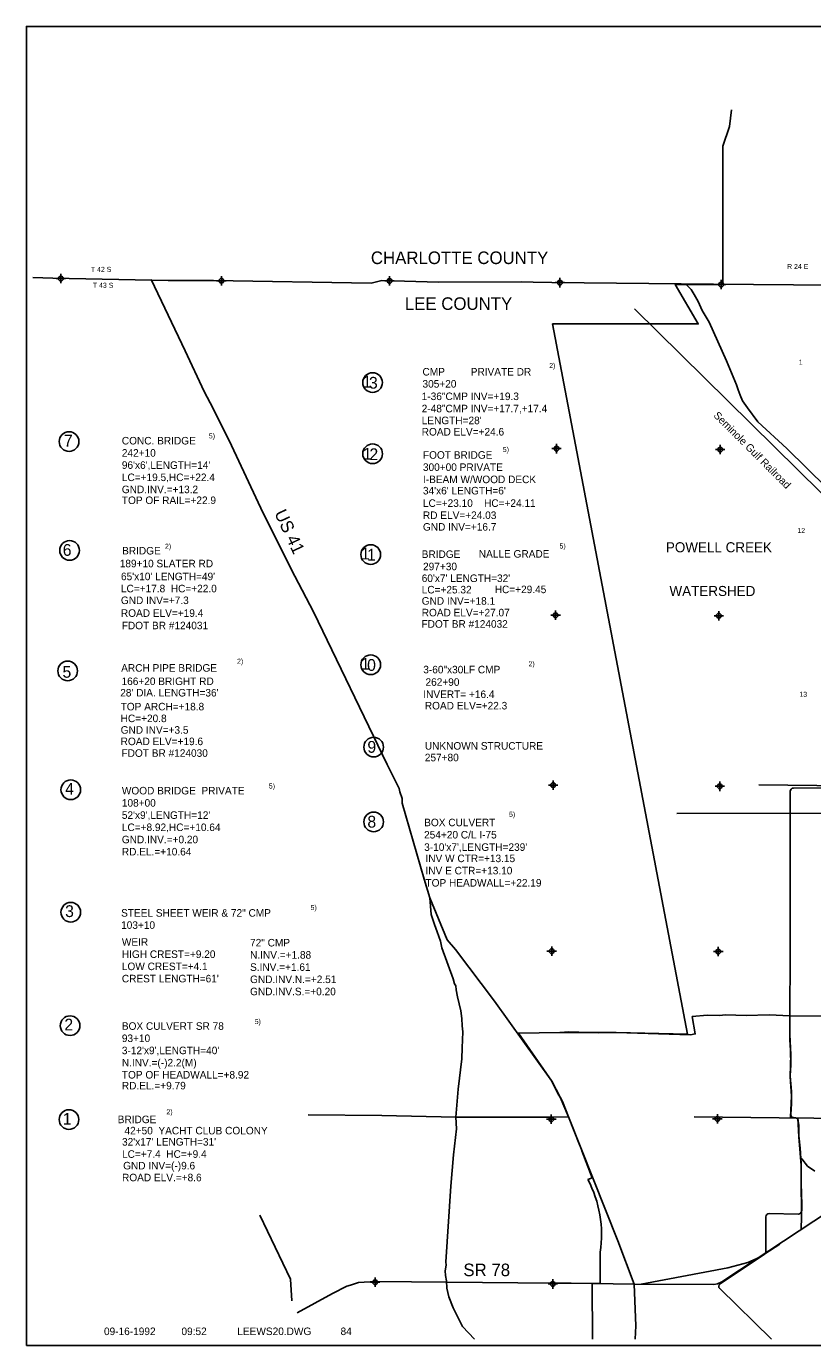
# Model space of a CAD drawing. Extents: x 192160 to 256160, y 851880 to 894503.
# Tile 1 of 3: x 192160 to 217181, y 852503 to 894503. Entities that reach past the tile are written whole.
import ezdxf
from ezdxf.enums import TextEntityAlignment as Align

# ---------------------------------------------------------------- set-up
doc = ezdxf.new("R2010")
doc.units = 0
doc.header["$LTSCALE"] = 1067
doc.header["$PDMODE"] = 34
doc.header["$PDSIZE"] = 150
doc.linetypes.add('DIVIDE', pattern=[0])
doc.linetypes.add('PHANTOM', pattern=[0])
doc.layers.get('0').update_dxf_attribs({"linetype": 'CONTINUOUS'})
for name, color, linetype in [('BORDER', 1, 'CONTINUOUS'), ('COUNTY', 15, 'PHANTOM'), ('MAJROADS', 9, 'CONTINUOUS'), ('MINROADS', 8, 'CONTINUOUS'), ('POWERLINES', 11, 'DIVIDE'), ('RR', 13, 'CONTINUOUS'), ('SEC', 2, 'CONTINUOUS'), ('STRUCTTEXT', 7, 'CONTINUOUS'), ('TEXT', 7, 'CONTINUOUS'), ('WSHEDS', 3, 'CONTINUOUS')]:
    doc.layers.add(name, color=color, linetype=linetype)

# ---------------------------------------------------------------- blocks, each defined once
blk = doc.blocks.new('LOGON')
at = {"color": 0}
blk.add_attdef('DATE', text='', height=1, dxfattribs=at).set_placement((-1.87, 1.76), align=Align.RIGHT)
for tag, p in [('TIME', (1.56, 1.76)), ('DRAWING', (8.97, 1.76)), ('OPERATOR', (22.66, 1.76))]:
    blk.add_attdef(tag, p, '', height=1, dxfattribs=at)

msp = doc.modelspace()

# ---------------------------------------------------------------- linework, layer by layer
at = {"layer": 'BORDER', "color": 0}
msp.add_lwpolyline([(192160, 852503), (192160, 894503), (256160, 894503), (256160, 852503)], close=True, dxfattribs=at)
at = {"layer": 'COUNTY', "color": 0}
msp.add_lwpolyline([(192360, 886503), (193006, 886483), (196675, 886413), (197109, 886415), (198116, 886413), (203133, 886333), (203468, 886409), (205273, 886364), (207917, 886369), (208291, 886361), (208887, 886354), (214022, 886292), (219114, 886255), (219410, 886256)], dxfattribs=at)
at = {"layer": 'MAJROADS', "color": 0}
for points in [[(196126, 886440), (197215, 884170), (197817, 882875), (198106, 882336), (198684, 881159), (199699, 879007), (200698, 877005), (201301, 875861), (203644, 871000), (203942, 870412), (203983, 870328), (204024, 870243), (204049, 870134), (204114, 869924), (204121, 869773), (204816, 867355), (204995, 866759), (205042, 866231), (205148, 865912), (205230, 865676), (205337, 865374), (205386, 865164), (205747, 864181), (205780, 864022), (205829, 863954), (205837, 863828), (205877, 863602), (205983, 863165), (206023, 862922), (206029, 862687), (206053, 862495), (206024, 861984), (206022, 861632), (205897, 860669), (205832, 859773), (205846, 859404), (205756, 858575), (205673, 857579), (205513, 855167), (205520, 855066), (205485, 854882), (205501, 854740), (205525, 854564), (205540, 854329), (205605, 854060), (205745, 853707), (205844, 853497), (206034, 853110), (206417, 852703)], [(213139, 886311), (213314, 886126), (213413, 885966), (213537, 885739), (213669, 885453), (213893, 885082), (214445, 883855), (214758, 883090), (214807, 882931), (214873, 882763), (214947, 882586), (215104, 882359), (215436, 881912), (216360, 881067), (219554, 877927)], [(204995, 866759), (205546, 865418), (205812, 865114), (207057, 863471), (208881, 860918), (209087, 860506), (209145, 860413), (209220, 860279), (209417, 859791), (210979, 855841), (211502, 854456), (211554, 853130), (211529, 852703)], [(207809, 862449), (207817, 862449), (209133, 862473), (209418, 862488), (210373, 862456), (210934, 862468), (213297, 862400), (213448, 862425), (213351, 862978), (213821, 863025), (214215, 863014), (214408, 863038), (215069, 863016), (215799, 863036), (216452, 863006), (216456, 862402), (216493, 861774), (216471, 861070), (216508, 860441), (216478, 859779), (216713, 859744), (216742, 859149), (216819, 858235), (216815, 857674), (216835, 856986), (216821, 856207)], [(208914, 859778), (205832, 859773), (203476, 859827), (201124, 859850)], [(208914, 859778), (209389, 859790)], [(200780, 853549), (201897, 854167), (202359, 854398), (202477, 854423), (202730, 854516), (203282, 854542), (208930, 854492), (209500, 854496), (211502, 854456), (214036, 854450), (214157, 854474), (214297, 854529), (214389, 854599), (218617, 857388)], [(199593, 856657), (200563, 854621), (200611, 853933)], [(211729, 854456), (214486, 854978), (215116, 855151), (215479, 855309), (216141, 855734)]]:
    msp.add_lwpolyline(points, dxfattribs=at)
at = {"layer": 'MINROADS', "color": 0}
for points in [[(212860, 869441), (219088, 869456), (219111, 861627)], [(216452, 863006), (219381, 862990)]]:
    msp.add_lwpolyline(points, dxfattribs=at)
at = {"layer": 'POWERLINES', "color": 0}
for points in [[(242049, 870262), (238173, 870297), (231969, 870397), (228102, 870392), (227198, 870904), (226531, 870369), (221549, 870360), (221484, 870151), (219511, 870185), (219164, 870316), (215472, 870357)], [(245886, 864796), (238049, 864876), (236966, 864904), (235670, 864269), (229949, 864268), (224781, 864258), (219356, 864172), (219424, 859724), (216113, 859751), (213410, 859784)]]:
    msp.add_lwpolyline(points, dxfattribs=at)
at = {"layer": 'RR', "color": 0}
msp.add_lwpolyline([(211516, 885515), (232280, 865032), (233421, 863858), (233610, 863541), (233739, 863199), (233753, 862685), (233791, 862310), (233583, 853852), (233529, 853473), (233376, 853058), (233058, 852703)], dxfattribs=at)
at = {"layer": 'SEC', "color": 0}
for p in [(193256, 886474), (198365, 886404), (203718, 886399), (209137, 886344), (214271, 886282), (209033, 881059), (214243, 881031), (209003, 875757), (214197, 875737), (208923, 870347), (214225, 870309), (208878, 865061), (214180, 865049), (208865, 859709), (214150, 859722), (203258, 854521), (208911, 854465)]:
    msp.add_point(p, dxfattribs=at)
at = {"layer": 'STRUCTTEXT', "color": 0}
for centre in [(203176, 883163), (193517, 881286), (203179, 880895), (193535, 877818), (203118, 877689), (203118, 874179), (193473, 873983), (203212, 871558), (193574, 870198), (203212, 869177), (193574, 866301), (193551, 862689), (193515, 859699)]:
    msp.add_circle(centre, 313, dxfattribs=at)
at = {"layer": 'WSHEDS', "color": 0}
for points in [[(214326, 890685), (214541, 891319), (214601, 891842)], [(214326, 890685), (214326, 886285), (212808, 886285), (213541, 885029), (208908, 885029), (213205, 862418), (210934, 862468), (209133, 862473), (207817, 862449), (208881, 860918), (209145, 860413), (209417, 859791), (209772, 858875)], [(209839, 858701), (210171, 857843)], [(216807, 858469), (216836, 858446), (217019, 858220), (217250, 858056)], [(210171, 857843), (210031, 857790)], [(210177, 852703), (210171, 854482), (210424, 854477), (210424, 855477)]]:
    msp.add_lwpolyline(points, dxfattribs=at)
for points in [[(215869, 852703), (214225, 854317, -0.47529), (214240, 854471), (215652, 855419, 0.25004), (215697, 855502), (215697, 856604, -0.419534), (215798, 856704), (216726, 856687, 0.423887), (216828, 856789), (216815, 857672, -0.005905), (216815, 857675), (216820, 858291, 0.021806), (216820, 858300), (216782, 858788, 0.007717), (216781, 858791), (216738, 859185, -0.027317), (216738, 859196), (216738, 859536, 0.030518), (216737, 859548), (216722, 859669, 0.336805), (216638, 859755), (216571, 859765, -0.394323), (216486, 859872), (216512, 860196, 0.025162), (216513, 860206), (216505, 860591, 0.014661), (216505, 860597), (216467, 861081, -0.034296), (216467, 861095), (216487, 861435, 0.021713), (216487, 861444), (216474, 861900, 0.002099), (216474, 861900), (216461, 862253, -0.006138), (216461, 862256), (216452, 863005, -0.005346), (216452, 863007), (216470, 864929, 0.002364), (216470, 864930), (216470, 870153, -0.413056), (216570, 870253), (219410, 870264, 0.413056)], [(210031, 857790, -0.15784), (210424, 855477, -0.409116)]]:
    msp.add_lwpolyline(points, format="xyb", dxfattribs=at)

# ---------------------------------------------------------------- block references
at = {"layer": 'TEXT', "color": 0, "xscale": 240, "yscale": 240, "zscale": 240}
msp.add_blockref('LOGON', (196720, 852416), dxfattribs=at).add_auto_attribs({'DATE': '09-16-1992', 'TIME': '09:52', 'OPERATOR': '84', 'DRAWING': 'LEEWS20.DWG'})

# ---------------------------------------------------------------- texts
at = {"layer": 'MAJROADS', "color": 0}
msp.add_text('US 41', height=400, rotation=295, dxfattribs=at).set_placement((200042, 879009))
msp.add_text('SR 78', height=400, dxfattribs=at).set_placement((206067, 854714))
at = {"layer": 'STRUCTTEXT', "color": 0}
for s, height, p in [('2)', 160, (208799, 883626)), ('1', 375, (202864, 883006)), ('3', 375, (203062, 882969)), ('CMP', 240, (204766, 883387)), (' PRIVATE DR', 240.01, (206212, 883387)), ('1-36"CMP INV=+19.3', 240.01, (204741, 882606)), ('305+20', 240, (204766, 883003)), ('2-48"CMP INV=+17.7,+17.4', 240.01, (204741, 882217)), ("LENGTH=28'", 240, (204741, 881838)), ('ROAD ELV=+24.6', 240.01, (204741, 881477)), ('7', 375, (193354, 881126)), ('CONC. BRIDGE', 240, (195198, 881193)), ('5)', 160, (197967, 881386)), ('242+10', 240, (195198, 880804)), ('1', 375, (202869, 880706)), ('2', 375, (203078, 880694)), ('FOOT BRIDGE', 240, (204780, 880738)), ('5)', 160, (207322, 880953)), ("96'x6',LENGTH=14'", 240, (195198, 880416)), ('300+00 PRIVATE', 240, (204780, 880350)), ('LC=+19.5,HC=+22.4', 240, (195198, 880027)), ('I-BEAM W/WOOD DECK', 240, (204780, 879961)), ('TOP OF RAIL=+22.9', 240, (195198, 879296)), ('GND.INV.=+13.2', 240, (195198, 879642)), ("34'x6' LENGTH=6'", 240, (204780, 879602)), ('LC=+23.10    HC=+24.11', 240, (204780, 879205)), ('RD ELV=+24.03', 240, (204780, 878820)), ('GND INV=+16.7', 240, (204780, 878449)), ('6', 375, (193317, 877647)), ('BRIDGE', 240, (195206, 877690)), ('2)', 160, (196571, 877873)), ('1', 375, (202806, 877532)), ('1', 375, (203004, 877495)), ('BRIDGE', 240, (204741, 877580)), ('NALLE GRADE', 240, (206558, 877590)), ('5)', 160, (209127, 877880)), ('189+10 SLATER RD', 240.01, (195131, 877282)), ('297+30', 240, (204784, 877188)), ("65'x10' LENGTH=49'", 240.01, (195171, 876871)), ("60'x7' LENGTH=32'", 240.01, (204741, 876814)), ('LC=+17.8  HC=+22.0', 240.01, (195168, 876486)), ('LC=+25.32', 240, (204741, 876450)), ('HC=+29.45', 240, (207065, 876459)), ('GND INV=+7.3', 240.01, (195168, 876111)), ('GND INV=+18.1', 240.01, (204741, 876091)), ('ROAD ELV=+19.4', 240.01, (195168, 875705)), ('ROAD ELV=+27.07', 240.01, (204741, 875720)), ('FDOT BR #124031', 240.01, (195195, 875309)), ('FDOT BR #124032', 240.01, (204734, 875359)), ('5', 375, (193309, 873767)), ('ARCH PIPE BRIDGE', 240.01, (195177, 873959)), ('2)', 160, (198865, 874212)), ('1', 375, (202806, 874022)), ('0', 375, (203004, 873985)), ('3-60"x30LF CMP', 240.01, (204791, 873906)), ('2)', 160, (208140, 874130)), ('166+20 BRIGHT RD', 240.01, (195188, 873533)), ('262+90', 240, (204862, 873509)), ("28' DIA. LENGTH=36'", 240.01, (195146, 873169)), ('INVERT= +16.4', 240.01, (204791, 873120)), ('TOP ARCH=+18.8', 240.01, (195160, 872727)), ('ROAD ELV=+22.3', 240.01, (204840, 872757)), ('HC=+20.8', 240, (195160, 872353)), ('GND INV=+3.5', 240.01, (195160, 871984)), ('ROAD ELV=+19.6', 240.01, (195160, 871620)), ('9', 375, (203012, 871377)), ('UNKNOWN STRUCTURE', 240, (204840, 871477)), ('FDOT BR #124030', 240.01, (195187, 871248)), ('257+80', 240, (204840, 871107)), ('4', 375, (193393, 870044)), ('WOOD BRIDGE  PRIVATE', 240, (195198, 870051)), ('5)', 160, (199876, 870239)), ('108+00', 240, (195198, 869662)), ("52'x9',LENGTH=12'", 240, (195198, 869273)), ('5)', 160, (207520, 869338)), ('LC=+8.92,HC=+10.64', 240, (195198, 868885)), ('8', 375, (203012, 868995)), ('BOX CULVERT', 240.01, (204820, 869038)), ('GND.INV.=+0.20', 240, (195198, 868496)), ('254+20 C/L I-75', 240.01, (204817, 868648)), ('RD.EL.=+10.64', 240, (195198, 868108)), ("3-10'x7',LENGTH=239'", 240.01, (204820, 868254)), ('INV W CTR=+13.15', 240, (204861, 867895)), ('INV E CTR=+13.10', 240, (204861, 867506)), ('TOP HEADWALL=+22.19', 240, (204861, 867117)), ('3', 375, (193393, 866147)), ('5)', 160, (201205, 866371)), ('STEEL SHEET WEIR & 72" CMP', 240, (195174, 866159)), ('103+10', 240, (195174, 865771)), ('WEIR', 240, (195198, 865234)), ('72" CMP', 240, (199278, 865211)), ('HIGH CREST=+9.20', 240, (195198, 864845)), ('N.INV.=+1.88', 240, (199278, 864822)), ('LOW CREST=+4.1', 240, (195198, 864457)), ('S.INV.=+1.61', 240, (199278, 864434)), ("CREST LENGTH=61'", 240, (195198, 864068)), ('GND.INV.N.=+2.51', 240, (199278, 864045)), ('GND.INV.S.=+0.20', 240, (199278, 863657)), ('2', 375, (193369, 862536)), ('BOX CULVERT SR 78', 240, (195198, 862557)), ('5)', 160, (199426, 862739)), ('93+10', 240, (195198, 862168)), ("3-12'x9',LENGTH=40'", 240, (195198, 861780)), ('N.INV.=(-)2.2(M)', 240, (195198, 861391)), ('TOP OF HEADWALL=+8.92', 240, (195198, 861006)), ('RD.EL.=+9.79', 240, (195198, 860660)), ('1', 375, (193319, 859536)), (' BRIDGE', 240, (194976, 859585)), ('2)', 160, (196617, 859867)), ('42+50  YACHT CLUB COLONY', 240.01, (195282, 859228)), ("32'x17' LENGTH=31'", 240.01, (195203, 858871)), ('LC=+7.4  HC=+9.4', 240.01, (195203, 858482)), ('GND INV=(-)9.6', 240.01, (195239, 858113)), ('ROAD ELV.=+8.6', 240.01, (195203, 857735))]:
    msp.add_text(s, height=height, dxfattribs=at).set_placement(p)
at = {"layer": 'TEXT', "color": 0}
for s, height, p in [('CHARLOTTE COUNTY', 400.02, (203123, 886936)), ('T 42 S', 160, (194213, 886687)), ('R 24 E', 160, (216369, 886778)), ('T 43 S', 160, (194276, 886180)), ('LEE COUNTY', 400, (204204, 885477))]:
    msp.add_text(s, height=height, dxfattribs=at).set_placement(p)
for s, height, p in [('1', 160, (216802, 883730)), ('12', 160, (216818, 878374)), ('POWELL CREEK', 320, (214200, 877760)), ('WATERSHED', 320, (213993, 876368)), ('13', 160, (216881, 873159))]:
    msp.add_text(s, height=height, dxfattribs=at).set_placement(p, align=Align.CENTER)
msp.add_text('Seminole Gulf Railroad', height=240, rotation=315, dxfattribs=at).set_placement((214010, 882097))

doc.saveas('drawing.dxf')
